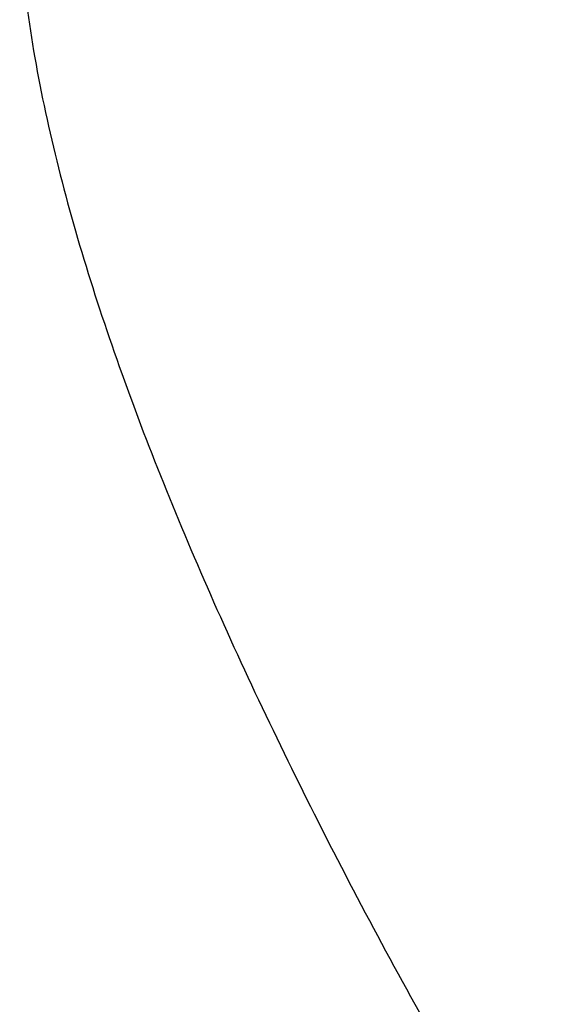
# Model space of a CAD drawing. Header units: millimetres. Extents: x 21 to 337, y -32 to 64.
# Tile 46 of 50: x 270.65 to 273.64, y 2.46 to 8.01. Entities that reach past the tile are written whole.
import ezdxf

# ---------------------------------------------------------------- set-up
doc = ezdxf.new("R2010")
doc.units = ezdxf.units.MM
doc.header["$LTSCALE"] = 0.15
doc.layers.add('OUT', color=3, linetype='CONTINUOUS')

msp = doc.modelspace()

# ---------------------------------------------------------------- linework, layer by layer
at = {"layer": 'OUT', "color": 0}
msp.add_open_spline([(270.6535, 8.5053), (270.6652, 8.3129), (270.6877, 8.1159), (270.7517, 7.7123), (270.7935, 7.5052), (270.9427, 6.8795), (271.0737, 6.4538), (271.3846, 5.5852), (271.5646, 5.1422), (271.9664, 4.239), (272.1876, 3.7802), (272.6574, 2.8661), (272.907, 2.4082), (273.4365, 1.4927), (273.7159, 1.0347), (274.1672, 0.3542), (274.3231, 0.1284), (274.6518, -0.3175), (274.8243, -0.5378), (275.1954, -0.9569), (275.3939, -1.1582), (275.7328, -1.4063), (275.8552, -1.481), (276.1188, -1.589), (276.2619, -1.6208), (276.5454, -1.618), (276.6878, -1.5834), (276.9486, -1.4723), (277.0711, -1.3961), (277.4099, -1.1439), (277.6059, -0.9432), (277.9763, -0.5225), (278.1467, -0.304), (278.4727, 0.1393), (278.6279, 0.3644), (279.0785, 1.0448), (279.359, 1.5049), (279.8927, 2.4289), (280.1446, 2.8921), (280.8461, 4.2601), (281.2483, 5.1513), (281.7155, 6.4569), (281.8483, 6.8896), (282.0454, 7.7199), (282.1111, 8.1201), (282.1346, 8.5053)], degree=3, knots=[0, 0, 0, 0, 0.03125, 0.03125, 0.0625, 0.0625, 0.125, 0.125, 0.1875, 0.1875, 0.25, 0.25, 0.3125, 0.3125, 0.375, 0.375, 0.40625, 0.40625, 0.4375, 0.4375, 0.46875, 0.46875, 0.484375, 0.484375, 0.5, 0.5, 0.515625, 0.515625, 0.53125, 0.53125, 0.5625, 0.5625, 0.59375, 0.59375, 0.625, 0.625, 0.6875, 0.6875, 0.75, 0.75, 0.875, 0.875, 0.9375, 0.9375, 1, 1, 1, 1], dxfattribs=at)

doc.saveas('drawing.dxf')
